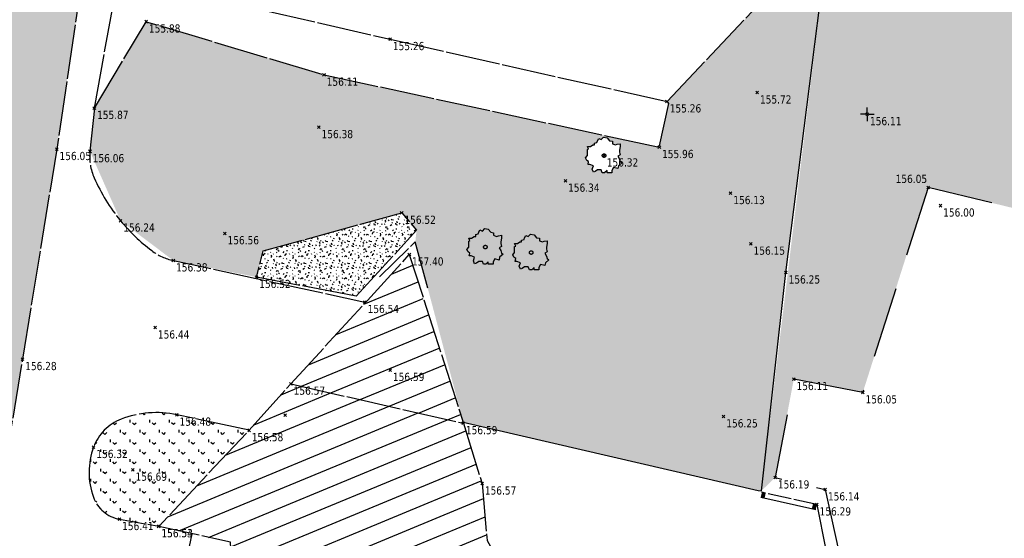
# Model space of a CAD drawing. Header units: millimetres. Extents: x 1269971 to 1270699, y 7266477 to 7267043.
# Tile 9 of 25: x 1270617 to 1270653, y 7266578 to 7266597. Entities that reach past the tile are written whole.
import ezdxf
from ezdxf.enums import TextEntityAlignment as Align

# ---------------------------------------------------------------- set-up
doc = ezdxf.new("R2010")
doc.units = ezdxf.units.MM
doc.header["$LTSCALE"] = 2
doc.header["$PDMODE"] = 3
doc.header["$PDSIZE"] = 0.05
for name, pattern in [('Continue', [1, 1, 0]), ('Discontinue', [1.95, 1.3, -0.65]), ('Massif_Arbustif', [1, 1, 0])]:
    doc.linetypes.add(name, pattern=pattern)
doc.layers.get('0').update_dxf_attribs({"linetype": 'Continue'})
for name, color, linetype in [('Bati_dur', 6, 'Continue'), ('Bati_dur_hab', 6, 'Continue'), ('Bati_ent', 6, 'Continue'), ('Bati_esc', 6, 'Continue'), ('Espv_hai_hab', 70, 'Continue'), ('Espv_lim', 7, 'Discontinue'), ('Espv_lima', 70, 'Continue'), ('Espv_lima_hab', 70, 'Continue'), ('Espv_limb', 7, 'Continue'), ('Espv_sym', 7, 'Continue'), ('Limi_clo', 7, 'Cloture_Legere'), ('Topo_ptco', 7, 'Continue'), ('Topo_ptco_alt', 3, 'Continue'), ('Topo_sta', 7, 'Continue'), ('Topo_talh', 52, 'Continue')]:
    doc.layers.add(name, color=color, linetype=linetype)
doc.styles.add('Verdana 1.0', font='verdana.ttf', dxfattribs={"width": 0.8, "height": 0.2})
doc.linetypes.add('Cloture_Legere', pattern='A,1,[1,croix.shx,S=0.2,R=0,X=-0.3,Y=0],0.0001', length=1.0001)
pattern_1 = [(22.5, (0, 0), (-0.24300397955, 0.586663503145), [])]
pattern_2 = [(90, (0, 0), (-0.35921, 0.35921), [0.09525, -0.62317]), (45, (0, 0), (-0.359210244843, 0.359210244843), [0.09525, -0.41275]), (135, (0, 0), (-0.359210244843, -0.359210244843), [0.09525, -0.41275])]
pattern_3 = [(109.29004622, (0.560848, 0.002973), (-4.80000000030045, 13.600000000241), [0.0482712, -16.90342488]), (161.565051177, (0.34656, 0.73), (-0.8, 1e-12), [0.050504, -2.47931812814]), (106.927513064, (0.29864, 0.746), (-3.19999999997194, 10.40000000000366), [0.054768, -19.17853644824]), (111.250505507, (0.348816, 0), (-1.59999999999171, 4.00000000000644), [0.069196, -15.38137033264]), (28.4429286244, (0.24168, 0.46568), (8.79999999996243, 4.79999999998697), [0.062208, -21.77354250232]), (83.6598082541, (0.2348, 0.40416), (-2e-13, 0.8000000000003), [0.061904, -7.18240411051]), (28.0724869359, (0.66804, 0.7642), (10.4000000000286, 5.60000000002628), [0.0387336, -13.5612664]), (69.4439547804, (0.70224, 0.03715), (0.800000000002, 2.4000000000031), [0.03896, -6.79624299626]), (122.905242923, (0.7136, 0.073632), (-1.60000000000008, 2.39999999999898), [0.04612, -16.15264538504]), (135, (0.75236, 0.1443), (-0.8, 9e-17), [0.0290216, -1.1023492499]), (156.250505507, (0.79568, 0.63888), (-12.79999999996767, 5.60000000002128), [0.062296, -21.788104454]), (45, (0.7068, 0.632), (9e-17, 0.8), [0.0451376, -1.0862332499]), (48.3664606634, (0.7136, 0.51808), (5.60000000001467, 6.4000000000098), [0.027424, -9.60585166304]), (34.6951535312, (0.71816, 0.3768), (7.99999999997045, 5.59999999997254), [0.03604, -12.61307064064]), (128.290163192, (0.44, 0.77104), (-3.19999999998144, 4.00000000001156), [0.036896, -19.32905349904]), (72.2553283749, (0.52208, 0.32888), (5.60000000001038, 17.59999999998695), [0.059824, -20.93922359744]), (115.346175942, (0.54032, 0.38584), (-0.80000000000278, 1.60000000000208), [0.047936, -16.77110083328]), (115.016893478, (0.64304, 0.21272), (-0.79999999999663, 1.6000000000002), [0.070368, -13.17198828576]), (41.1859251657, (0.62472, 0.19672), (0.8000000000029, 0.8000000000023), [0.024216, -8.47990065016]), (63.434948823, (0.59507, 0.11235), (3e-13, 0.8), [0.0152904, -1.773563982]), (131.185925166, (0.38984, 0.142), (-0.8000000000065, 0.7999999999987), [0.048456, -8.45566065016]), (159.44395478, (0.43545, 0.22402), (-2.3999999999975, 0.8000000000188), [0.0389616, -6.79624139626]), (19.7988763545, (0.29864, 0.30608), (8.79999999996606, 3.19999999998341), [0.026712, -21.22981640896]), (116.565051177, (0.40354, 0.4588), (-0.799999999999, 0.800000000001), [0.0152904, -1.773563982]), (45, (0.497, 0.5272), (9e-17, 0.8), [0.019348, -1.1120228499]), (56.309932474, (0.59275, 0.46335), (0.8, 1.599999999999), [0.0164632, -2.86797782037]), (131.185925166, (0.51528, 0.66624), (-0.8000000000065, 0.7999999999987), [0.024248, -8.47986865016]), (0, (0.28, 0.6), (0, 0.8), [0.04, -0.76]), (146.309932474, (0.04098, 0.08504), (-1.599999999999, 0.8), [0.049256, -2.83518502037]), (143.130102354, (0.08888, 0.36534), (-2.3999999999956, 1.6000000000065), [0.0569792, -3.9430208]), (36.3843518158, (0, 0.367648), (3.19999999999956, 2.39999999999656), [0.0537736, -18.82690435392]), (136.73570459, (0.043274, 0.533984), (-12.8000000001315, 11.99999999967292), [0.0532608, -18.622927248]), (25.7099537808, (0.0752, 0.71864), (1.599999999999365, 0.7999999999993), [0.073408, -23.899910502]), (127.405356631, (0.13672, 0.126), (-7.99999999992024, 10.40000000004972), [0.0488, -17.0719476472]), (45, (0.1436, 0.0075), (9e-17, 0.8), [0.0225688, -1.1088020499]), (153.434948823, (0.17095, 0.31294), (-0.8, -1e-12), [0.020348, -1.768506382]), (167.471192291, (0.19832, 0.11232), (-4.0000000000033, 0.79999999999), [0.063104, -7.31253156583]), (45, (0.16, 0.52), (9e-17, 0.8), [0.0565688, -1.0748020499])]

# ---------------------------------------------------------------- blocks, each defined once
blk = doc.blocks.new('Topo_Ptco')
at = {"color": 0}
blk.add_point((0, 0), dxfattribs=at)
at = {"layer": 'Topo_ptco_alt', "style": 'Verdana 1.0', "width": 0.8}
blk.add_attdef('ALT', text='', height=0.3, dxfattribs=at).set_placement((0.1, -0.1), align=Align.TOP_LEFT)
blk = doc.blocks.new('Espv_Arb_Iso')
at = {"color": 3, "linetype": 'ByBlock', "lineweight": -2}
for p, q in [((-0.501, 0.327), (-0.414, 0.392)), ((-0.414, 0.392), (-0.348, 0.392)), ((-0.348, 0.457), (-0.261, 0.479)), ((-0.348, 0.392), (-0.348, 0.457)), ((-0.261, 0.479), (-0.24, 0.544)), ((-0.24, 0.544), (-0.196, 0.632)), ((-0.196, 0.632), (-0.109, 0.588)), ((-0.109, 0.588), (-0.022, 0.675)), ((-0.022, 0.675), (0.109, 0.653)), ((0.109, 0.653), (0.196, 0.544)), ((0.196, 0.544), (0.305, 0.523)), ((0.305, 0.523), (0.305, 0.436)), ((0.305, 0.436), (0.414, 0.392)), ((0.414, 0.392), (0.479, 0.414)), ((0.479, 0.414), (0.588, 0.436)), ((0.588, 0.436), (0.588, 0.327)), ((-0.675, -0.087), (-0.61, 0)), ((-0.566, 0.24), (-0.61, 0.327)), ((-0.61, 0.327), (-0.501, 0.327)), ((-0.61, 0.218), (-0.566, 0.24)), ((-0.61, 0.087), (-0.61, 0.218)), ((-0.61, 0), (-0.61, 0.087)), ((0.588, 0.022), (0.501, -0.022)), ((0.588, 0.327), (0.566, 0.196)), ((0.566, 0.196), (0.566, 0.131)), ((0.566, 0.131), (0.588, 0.022)), ((-0.632, -0.174), (-0.675, -0.087)), ((-0.566, -0.218), (-0.632, -0.174)), ((-0.588, -0.327), (-0.566, -0.218)), ((-0.523, -0.327), (-0.588, -0.327)), ((-0.392, -0.37), (-0.523, -0.327)), ((0.501, -0.022), (0.566, -0.131)), ((0.653, -0.261), (0.523, -0.37)), ((0.566, -0.131), (0.588, -0.218)), ((0.588, -0.218), (0.653, -0.261)), ((-0.436, -0.501), (-0.392, -0.37)), ((-0.392, -0.61), (-0.436, -0.501)), ((-0.327, -0.588), (-0.392, -0.61)), ((-0.24, -0.523), (-0.327, -0.588)), ((-0.109, -0.523), (-0.24, -0.523)), ((-0.065, -0.632), (-0.109, -0.523)), ((0.022, -0.632), (-0.065, -0.632)), ((0.109, -0.544), (0.022, -0.632)), ((0.109, -0.632), (0.109, -0.544)), ((0.283, -0.632), (0.109, -0.632)), ((0.348, -0.436), (0.283, -0.544)), ((0.283, -0.544), (0.283, -0.632)), ((0.501, -0.479), (0.348, -0.436)), ((0.523, -0.37), (0.501, -0.479))]:
    blk.add_line(p, q, dxfattribs=at)
blk.add_circle((0, 0), 0.0653, dxfattribs=at)
blk = doc.blocks.new('Topo_Sta_Den')
at = {"color": 7, "linetype": 'ByBlock', "lineweight": -2}
for p, q in [((-0.05, 0), (-0.25, 0)), ((0, 0.05), (0, 0.25)), ((0, 0), (0, 0)), ((0.05, 0), (0.25, 0)), ((0, -0.05), (0, -0.25))]:
    blk.add_line(p, q, dxfattribs=at)
blk = doc.blocks.new('Bati_Ent')
at = {"color": 0, "linetype": 'ByBlock', "lineweight": -2}
blk.add_line((0, 0.2), (1, 0.2), dxfattribs=at)
at = {"color": 0, "linetype": 'ByBlock', "lineweight": -2, "ltscale": 0.3}
blk.add_line((0, 0), (1, 0), dxfattribs=at)
at = {"color": 0, "linetype": 'ByBlock', "lineweight": -2, "const_width": 0.07}
for points in [[(0.035, 0), (0.035, 0.2)], [(0.965, 0), (0.965, 0.2)]]:
    blk.add_lwpolyline(points, dxfattribs=at)

msp = doc.modelspace()

# ---------------------------------------------------------------- hatches: boundary and pattern name
at = {"layer": 'Bati_dur_hab'}
h = msp.add_hatch(dxfattribs=at)
h.set_pattern_fill('BATI_DUR', color=256, scale=0.2, angle=337.5, pattern_type=2)
h.set_pattern_definition(pattern_1)
h.paths.add_polyline_path([(1270631.182, 7266588.454), (1270626.848, 7266583.719), (1270626.847, 7266583.719), (1270633.154, 7266582.272)])
h.paths.add_polyline_path([(1270629.994, 7266583.935), (1270630.419, 7266583.935), (1270630.419, 7266584.16), (1270629.994, 7266584.16)], flags=24)
h.paths.add_polyline_path([(1270631.243, 7266586.941), (1270631.793, 7266586.941), (1270631.793, 7266587.166), (1270631.243, 7266587.166)], flags=24)
h.paths.add_polyline_path([(1270630.519, 7266588.166), (1270631.119, 7266588.166), (1270631.119, 7266588.391), (1270630.519, 7266588.391)], flags=25)
h.paths.add_polyline_path([(1270628.917, 7266586.424), (1270629.492, 7266586.424), (1270629.492, 7266586.649), (1270628.917, 7266586.649)], flags=25)
h = msp.add_hatch(dxfattribs=at)
h.set_pattern_fill('BATI_DUR', color=256, scale=0.2, angle=337.5, pattern_type=2)
h.set_pattern_definition(pattern_1)
h.paths.add_polyline_path([(1270633.848, 7266580.061), (1270633.171, 7266582.269), (1270626.847, 7266583.719), (1270625.313, 7266582.014), (1270622.003, 7266578.494), (1270624.635, 7266577.914), (1270624.718, 7266576.314), (1270623.962, 7266576.275), (1270623.51, 7266574.042), (1270626.225, 7266565.725), (1270630.509, 7266570.245), (1270630.538, 7266570.423), (1270630.918, 7266572.321), (1270631.802, 7266572.147), (1270632.249, 7266574.075), (1270633.128, 7266573.887), (1270633.605, 7266575.832), (1270635.346, 7266575.454), (1270635.375, 7266575.609), (1270634.031, 7266577.976)])
h.paths.add_polyline_path([(1270630.171, 7266569.958), (1270630.446, 7266569.958), (1270630.446, 7266570.183), (1270630.171, 7266570.183)], flags=24)
h.paths.add_polyline_path([(1270626.742, 7266566.194), (1270627.292, 7266566.194), (1270627.292, 7266566.419), (1270626.742, 7266566.419)], flags=25)
h.paths.add_polyline_path([(1270624.055, 7266576.026), (1270624.655, 7266576.026), (1270624.655, 7266576.251), (1270624.055, 7266576.251)], flags=24)
h.paths.add_polyline_path([(1270624, 7266581.726), (1270625.25, 7266581.726), (1270625.25, 7266581.951), (1270624, 7266581.951)], flags=25)
h.paths.add_polyline_path([(1270626.185, 7266583.432), (1270626.785, 7266583.432), (1270626.785, 7266583.657), (1270626.185, 7266583.657)], flags=25)
h.paths.add_polyline_path([(1270626.207, 7266583.432), (1270626.782, 7266583.432), (1270626.782, 7266583.657), (1270626.207, 7266583.657)], flags=25)
h.paths.add_polyline_path([(1270632.466, 7266581.985), (1270633.091, 7266581.985), (1270633.091, 7266582.21), (1270632.466, 7266582.21)], flags=24)
h.paths.add_polyline_path([(1270626.153, 7266582.277), (1270626.578, 7266582.277), (1270626.578, 7266582.502), (1270626.153, 7266582.502)], flags=24)
h.paths.add_polyline_path([(1270630.23, 7266572.033), (1270630.855, 7266572.033), (1270630.855, 7266572.258), (1270630.23, 7266572.258)], flags=24)
h.paths.add_polyline_path([(1270630.758, 7266571.64), (1270631.133, 7266571.64), (1270631.133, 7266571.865), (1270630.758, 7266571.865)], flags=24)
h.paths.add_polyline_path([(1270629.851, 7266570.135), (1270630.476, 7266570.135), (1270630.476, 7266570.36), (1270629.851, 7266570.36)], flags=24)
h.paths.add_polyline_path([(1270633.161, 7266579.774), (1270633.786, 7266579.774), (1270633.786, 7266579.999), (1270633.161, 7266579.999)], flags=24)
h.paths.add_polyline_path([(1270632.669, 7266577.688), (1270633.969, 7266577.688), (1270633.969, 7266577.913), (1270632.669, 7266577.913)], flags=24)
h.paths.add_polyline_path([(1270633.962, 7266575.321), (1270635.312, 7266575.321), (1270635.312, 7266575.546), (1270633.962, 7266575.546)], flags=25)
h.paths.add_polyline_path([(1270632.918, 7266575.545), (1270633.543, 7266575.545), (1270633.543, 7266575.77), (1270632.918, 7266575.77)], flags=24)
h.paths.add_polyline_path([(1270631.562, 7266573.788), (1270632.187, 7266573.788), (1270632.187, 7266574.013), (1270631.562, 7266574.013)], flags=24)
h.paths.add_polyline_path([(1270631.871, 7266582.021), (1270633.096, 7266582.021), (1270633.096, 7266582.246), (1270631.871, 7266582.246)], flags=24)
at = {"layer": 'Espv_hai_hab'}
h = msp.add_hatch(dxfattribs=at)
h.set_pattern_fill('HAIE', color=256, scale=0.8)
h.set_pattern_definition(pattern_3)
h.paths.add_polyline_path([(1270687.141, 7266617.67), (1270687.735, 7266617.582, -0.452421), (1270688.154, 7266617.519), (1270688.941, 7266617.402), (1270689.719, 7266622.612), (1270689.573, 7266622.727), (1270689.606, 7266622.962), (1270688.204, 7266623.535), (1270687.058, 7266624.43), (1270686.424, 7266624.632), (1270678.579, 7266626.225), (1270678.018, 7266626.223), (1270677.449, 7266626.1), (1270676.723, 7266625.758), (1270676.056, 7266625.291), (1270674.982, 7266623.55), (1270671.489, 7266606.952), (1270671.605, 7266606.631, -0.050361), (1270671.599, 7266606.691, -1), (1270672.199, 7266606.691, -0.904107), (1270671.605, 7266606.631), (1270671.641, 7266606.209), (1270679.264, 7266604.502), (1270675.643, 7266588.547), (1270673.924, 7266585.471), (1270678.192, 7266584.082), (1270677.855, 7266580.372), (1270676.87, 7266573.51), (1270673.821, 7266561.525), (1270649.689, 7266566.167), (1270648.747, 7266566.011), (1270636.596, 7266557.086), (1270652.79, 7266526.405), (1270653.214, 7266526.629), (1270682.784, 7266552.303), (1270683.519, 7266553.173), (1270683.718, 7266557.515), (1270681.883, 7266557.6), (1270682.818, 7266589.589), (1270683.951, 7266597.683), (1270685.089, 7266605.841)])
h.paths.add_polyline_path([(1270679.431, 7266614.559), (1270679.257, 7266614.559), (1270679.257, 7266614.646), (1270679.17, 7266614.559), (1270679.083, 7266614.559), (1270679.039, 7266614.667), (1270678.909, 7266614.667), (1270678.822, 7266614.602), (1270678.756, 7266614.58), (1270678.713, 7266614.689), (1270678.756, 7266614.82), (1270678.626, 7266614.863), (1270678.56, 7266614.863), (1270678.582, 7266614.972), (1270678.517, 7266615.016), (1270678.473, 7266615.103), (1270678.539, 7266615.19), (1270678.539, 7266615.277), (1270678.539, 7266615.408), (1270678.582, 7266615.43), (1270678.539, 7266615.517), (1270678.647, 7266615.517), (1270678.735, 7266615.582), (1270678.8, 7266615.582), (1270678.8, 7266615.647), (1270678.887, 7266615.669), (1270678.909, 7266615.734), (1270678.952, 7266615.822), (1270679.039, 7266615.778), (1270679.127, 7266615.865), (1270679.257, 7266615.843), (1270679.344, 7266615.734), (1270679.453, 7266615.713), (1270679.453, 7266615.626), (1270679.562, 7266615.582), (1270679.627, 7266615.604), (1270679.736, 7266615.626), (1270679.736, 7266615.517), (1270679.715, 7266615.386), (1270679.715, 7266615.321), (1270679.736, 7266615.212), (1270679.649, 7266615.168), (1270679.715, 7266615.059), (1270679.736, 7266614.972), (1270679.802, 7266614.929), (1270679.671, 7266614.82), (1270679.649, 7266614.711), (1270679.497, 7266614.755), (1270679.431, 7266614.646)], flags=16)
h.paths.add_polyline_path([(1270679.083, 7266615.19, -1), (1270679.214, 7266615.19, -1)], flags=0)
h.paths.add_polyline_path([(1270676.926, 7266615.832), (1270676.708, 7266615.886), (1270676.708, 7266615.886), (1270676.297, 7266615.988), (1270676.297, 7266615.988), (1270676.056, 7266616.048), (1270676.496, 7266617.82), (1270676.785, 7266617.748), (1270676.784, 7266617.746), (1270677.124, 7266617.663), (1270677.125, 7266617.664), (1270677.366, 7266617.604)], flags=16)
h.paths.add_polyline_path([(1270679.488, 7266618.183), (1270679.314, 7266618.183), (1270679.314, 7266618.27), (1270679.227, 7266618.183), (1270679.14, 7266618.183), (1270679.096, 7266618.292), (1270678.965, 7266618.292), (1270678.878, 7266618.227), (1270678.813, 7266618.205), (1270678.769, 7266618.314), (1270678.813, 7266618.444), (1270678.682, 7266618.488), (1270678.617, 7266618.488), (1270678.639, 7266618.597), (1270678.573, 7266618.64), (1270678.53, 7266618.728), (1270678.595, 7266618.815), (1270678.595, 7266618.902), (1270678.595, 7266619.032), (1270678.639, 7266619.054), (1270678.595, 7266619.141), (1270678.704, 7266619.141), (1270678.791, 7266619.207), (1270678.857, 7266619.207), (1270678.857, 7266619.272), (1270678.944, 7266619.294), (1270678.965, 7266619.359), (1270679.009, 7266619.446), (1270679.096, 7266619.403), (1270679.183, 7266619.49), (1270679.314, 7266619.468), (1270679.401, 7266619.359), (1270679.51, 7266619.337), (1270679.51, 7266619.25), (1270679.619, 7266619.207), (1270679.684, 7266619.228), (1270679.793, 7266619.25), (1270679.793, 7266619.141), (1270679.771, 7266619.011), (1270679.771, 7266618.945), (1270679.793, 7266618.836), (1270679.706, 7266618.793), (1270679.771, 7266618.684), (1270679.793, 7266618.597), (1270679.858, 7266618.553), (1270679.728, 7266618.444), (1270679.706, 7266618.336), (1270679.553, 7266618.379), (1270679.488, 7266618.27)], flags=16)
h.paths.add_polyline_path([(1270679.14, 7266618.815, -1), (1270679.27, 7266618.815, -1)], flags=0)
h.paths.add_polyline_path([(1270681.722, 7266596.768, -1), (1270681.122, 7266596.768, -1)], flags=16)
h.paths.add_polyline_path([(1270681.617, 7266596.768, -1), (1270681.227, 7266596.768, -1)], flags=0)
h.paths.add_polyline_path([(1270678.804, 7266596.004, -1), (1270678.204, 7266596.004, -1)], flags=16)
h.paths.add_polyline_path([(1270678.699, 7266596.004, -1), (1270678.309, 7266596.004, -1)], flags=0)
h = msp.add_hatch(dxfattribs=at)
h.set_pattern_fill('HAIE', color=256, scale=0.8)
h.set_pattern_definition(pattern_3)
h.paths.add_polyline_path([(1270661.741, 7266607.439), (1270661.75, 7266608.336), (1270661.36, 7266609.122), (1270660.061, 7266610.766), (1270659.119, 7266611.747), (1270657.964, 7266612.24), (1270653.202, 7266613.346), (1270650.006, 7266614.085), (1270652.27, 7266606.433), (1270646.426, 7266600.15), (1270646.511, 7266599.927), (1270644.078, 7266579.8), (1270644.579, 7266580.283), (1270645.263, 7266583.889), (1270647.789, 7266583.4), (1270650.181, 7266590.915), (1270660.71, 7266588.358), (1270661.446, 7266591.547), (1270658.391, 7266592.214), (1270660.153, 7266600.279)])
h = msp.add_hatch(dxfattribs=at)
h.set_pattern_fill('HAIE', color=256, scale=0.8)
h.set_pattern_definition(pattern_3)
h.paths.add_polyline_path([(1270619.244, 7266598.918), (1270616.623, 7266599.515), (1270615.046, 7266604.728), (1270616.717, 7266608.146), (1270614.984, 7266613.463), (1270612.802, 7266613.525, -0.200867), (1270607.292, 7266601.666), (1270605.84, 7266600.29, 0.019273), (1270605.29, 7266599.728, 0.045781), (1270605.091, 7266599.463, 0.064778), (1270604.636, 7266598.451, 0.149644), (1270604.637, 7266597.961), (1270607.642, 7266588.266), (1270609.351, 7266582.563), (1270608.582, 7266582.24), (1270609.461, 7266580.153), (1270607.957, 7266578.809), (1270612.607, 7266572.853), (1270614.026, 7266571.19), (1270614.769, 7266570.813), (1270615.781, 7266577.15), (1270617.014, 7266584.62), (1270618.271, 7266592.317)])
h.paths.add_polyline_path([(1270613.891, 7266598.885), (1270612.597, 7266602.494), (1270613.84, 7266602.939), (1270615.133, 7266599.331)], flags=16)
h.paths.add_polyline_path([(1270610.162, 7266581.984, -1), (1270609.762, 7266581.984, -1)], flags=16)
h = msp.add_hatch(dxfattribs=at)
h.set_pattern_fill('HAIE', color=256, scale=0.8)
h.set_pattern_definition(pattern_3)
h.paths.add_polyline_path([(1270631.448, 7266589.348), (1270630.902, 7266589.979), (1270625.824, 7266588.588), (1270625.586, 7266587.629), (1270629.231, 7266586.926)])
at = {"layer": 'Espv_lima_hab'}
h = msp.add_hatch(dxfattribs=at)
h.set_pattern_fill('GAZON_AGREMENT', color=256, scale=0.02, pattern_type=2)
h.set_pattern_definition(pattern_2)
h.paths.add_polyline_path([(1270646.511, 7266599.927), (1270646.156, 7266599.915), (1270640.619, 7266594.061), (1270640.684, 7266593.988), (1270640.338, 7266592.39), (1270640.335, 7266592.38), (1270628.057, 7266595.04), (1270621.546, 7266596.988), (1270619.647, 7266593.822), (1270619.487, 7266592.237), (1270620.608, 7266589.694), (1270622.54, 7266588.236), (1270625.586, 7266587.629), (1270625.824, 7266588.588), (1270630.902, 7266589.979), (1270631.448, 7266589.348), (1270631.402, 7266588.919), (1270631.856, 7266587.228), (1270633.158, 7266582.309), (1270643.96, 7266579.81), (1270644.078, 7266579.8), (1270644.974, 7266587.793)])
h.paths.add_polyline_path([(1270638.902, 7266592.516), (1270638.902, 7266592.407), (1270638.88, 7266592.276), (1270638.88, 7266592.211), (1270638.902, 7266592.102), (1270638.815, 7266592.059), (1270638.88, 7266591.95), (1270638.902, 7266591.863), (1270638.967, 7266591.819), (1270638.837, 7266591.71), (1270638.815, 7266591.601), (1270638.662, 7266591.645), (1270638.597, 7266591.536), (1270638.597, 7266591.449), (1270638.423, 7266591.449), (1270638.423, 7266591.536), (1270638.336, 7266591.449), (1270638.249, 7266591.449), (1270638.205, 7266591.558), (1270638.074, 7266591.558), (1270637.987, 7266591.493), (1270637.922, 7266591.471), (1270637.878, 7266591.58), (1270637.922, 7266591.71), (1270637.791, 7266591.754), (1270637.726, 7266591.754), (1270637.748, 7266591.863), (1270637.682, 7266591.906), (1270637.639, 7266591.993), (1270637.704, 7266592.081), (1270637.704, 7266592.168), (1270637.704, 7266592.298), (1270637.748, 7266592.32), (1270637.704, 7266592.407), (1270637.813, 7266592.407), (1270637.9, 7266592.472), (1270637.966, 7266592.472), (1270637.966, 7266592.538), (1270638.053, 7266592.56), (1270638.074, 7266592.625), (1270638.118, 7266592.712), (1270638.205, 7266592.668), (1270638.292, 7266592.756), (1270638.423, 7266592.734), (1270638.51, 7266592.625), (1270638.619, 7266592.603), (1270638.619, 7266592.516), (1270638.728, 7266592.472), (1270638.793, 7266592.494)], flags=16)
h.paths.add_polyline_path([(1270638.379, 7266592.081, -1), (1270638.249, 7266592.081, -1)], flags=0)
h.paths.add_polyline_path([(1270645.494, 7266599.628), (1270646.094, 7266599.628), (1270646.094, 7266599.853), (1270645.494, 7266599.853)], flags=25)
h.paths.add_polyline_path([(1270643.437, 7266594.102), (1270643.862, 7266594.102), (1270643.862, 7266594.327), (1270643.437, 7266594.327)], flags=24)
h.paths.add_polyline_path([(1270639.675, 7266592.103), (1270640.275, 7266592.103), (1270640.275, 7266592.328), (1270639.675, 7266592.328)], flags=24)
h.paths.add_polyline_path([(1270627.38, 7266592.831), (1270627.805, 7266592.831), (1270627.805, 7266593.056), (1270627.38, 7266593.056)], flags=24)
h.paths.add_polyline_path([(1270627.394, 7266594.752), (1270627.994, 7266594.752), (1270627.994, 7266594.977), (1270627.394, 7266594.977)], flags=24)
h.paths.add_polyline_path([(1270637.951, 7266591.793), (1270638.251, 7266591.793), (1270638.251, 7266592.018), (1270637.951, 7266592.018)], flags=8)
h.paths.add_polyline_path([(1270645.814, 7266599.863), (1270646.364, 7266599.863), (1270646.364, 7266600.088), (1270645.814, 7266600.088)], flags=9)
h.paths.add_polyline_path([(1270645.473, 7266599.639), (1270646.448, 7266599.639), (1270646.448, 7266599.864), (1270645.473, 7266599.864)], flags=25)
h = msp.add_hatch(dxfattribs=at)
h.set_pattern_fill('GAZON_AGREMENT', color=256, scale=0.02, pattern_type=2)
h.set_pattern_definition(pattern_2)
h.paths.add_polyline_path([(1270625.313, 7266582.014), (1270622.669, 7266582.583), (1270622.153, 7266582.641), (1270621.63, 7266582.641), (1270621.118, 7266582.561), (1270620.623, 7266582.408), (1270620.358, 7266582.279), (1270620.128, 7266582.109), (1270619.919, 7266581.896), (1270619.754, 7266581.644), (1270619.62, 7266581.399), (1270619.517, 7266581.038), (1270619.472, 7266580.72), (1270619.464, 7266580.675), (1270619.463, 7266580.302), (1270619.515, 7266579.945), (1270619.615, 7266579.581), (1270619.733, 7266579.332), (1270619.893, 7266579.13), (1270620.088, 7266578.962), (1270620.316, 7266578.839), (1270620.565, 7266578.759), (1270622.004, 7266578.498)])

# ---------------------------------------------------------------- linework, layer by layer
at = {"layer": 'Bati_dur', "flags": 128}
for points in [[(1270633.158, 7266582.309), (1270633.848, 7266580.061), (1270634.031, 7266577.976), (1270635.375, 7266575.609), (1270635.346, 7266575.454), (1270633.605, 7266575.832), (1270633.128, 7266573.887), (1270632.249, 7266574.075), (1270631.802, 7266572.147), (1270630.918, 7266572.321), (1270630.538, 7266570.423), (1270630.509, 7266570.245), (1270626.225, 7266565.725), (1270623.51, 7266574.042), (1270623.962, 7266576.275), (1270624.718, 7266576.314), (1270624.635, 7266577.914), (1270622.003, 7266578.494), (1270625.313, 7266582.014), (1270626.848, 7266583.719), (1270631.182, 7266588.454), (1270633.158, 7266582.309)], [(1270626.845, 7266583.719), (1270633.154, 7266582.272)]]:
    msp.add_lwpolyline(points, dxfattribs=at)
at = {"layer": 'Bati_esc', "flags": 128}
for points in [[(1270631.856, 7266587.228), (1270631.402, 7266588.919), (1270630.094, 7266587.637)], [(1270623.216, 7266578.225), (1270622.813, 7266576.311), (1270623.916, 7266576.045)]]:
    msp.add_lwpolyline(points, dxfattribs=at)
at = {"layer": 'Espv_lim', "flags": 128}
for points in [[(1270661.446, 7266591.547), (1270660.71, 7266588.358), (1270650.181, 7266590.915)], [(1270650.181, 7266590.915), (1270647.789, 7266583.4)], [(1270647.789, 7266583.4), (1270645.263, 7266583.889), (1270644.579, 7266580.283), (1270646.413, 7266579.845), (1270647.877, 7266573.221), (1270649.689, 7266566.167), (1270673.821, 7266561.525), (1270676.87, 7266573.51), (1270677.855, 7266580.372), (1270678.192, 7266584.082), (1270673.924, 7266585.471)]]:
    msp.add_lwpolyline(points, dxfattribs=at)
at = {"layer": 'Espv_lima', "linetype": 'Massif_Arbustif', "flags": 128}
for points in [[(1270629.231, 7266586.926), (1270625.586, 7266587.629), (1270625.824, 7266588.588), (1270630.902, 7266589.979), (1270631.448, 7266589.348)], [(1270629.231, 7266586.926), (1270631.448, 7266589.348)]]:
    msp.add_lwpolyline(points, dxfattribs=at)
at = {"layer": 'Espv_limb'}
for p, q in [((1270640.619, 7266594.061), (1270646.156, 7266599.915)), ((1270621.682, 7266598.363), (1270630.48, 7266596.345)), ((1270630.48, 7266596.345), (1270640.619, 7266594.061))]:
    msp.add_line(p, q, dxfattribs=at)
at = {"layer": 'Espv_limb', "flags": 128}
for points in [[(1270619.249, 7266598.954), (1270618.271, 7266592.317), (1270617.014, 7266584.62), (1270615.781, 7266577.15), (1270614.769, 7266570.813, -0.068878), (1270614.544, 7266570.076, -0.082637), (1270614.182, 7266569.545, -0.048002), (1270613.869, 7266569.275, -0.048002), (1270613.511, 7266569.07)], [(1270619.647, 7266593.822), (1270619.487, 7266592.237, 0.129695), (1270619.641, 7266591.266, 0.068223), (1270620.608, 7266589.694, 0.059197), (1270621.749, 7266588.598, 0.108606), (1270622.54, 7266588.236), (1270629.555, 7266586.712)], [(1270625.313, 7266582.014), (1270622.669, 7266582.583, 0.146711), (1270620.625, 7266582.421, 0.214978), (1270619.62, 7266581.399, 0.176097), (1270619.611, 7266579.568, 0.267879), (1270620.565, 7266578.759), (1270622.004, 7266578.498)]]:
    msp.add_lwpolyline(points, format="xyb", dxfattribs=at)
msp.add_lwpolyline([(1270619.647, 7266593.822), (1270620.523, 7266598.635)], dxfattribs=at)
at = {"layer": 'Limi_clo', "flags": 128}
for points in [[(1270633.158, 7266582.309), (1270643.96, 7266579.81), (1270644.078, 7266579.8), (1270644.974, 7266587.793), (1270646.511, 7266599.927)], [(1270646.107, 7266579.294), (1270648.747, 7266566.011), (1270636.596, 7266557.086)]]:
    msp.add_lwpolyline(points, dxfattribs=at)
at = {"layer": 'Topo_talh', "flags": 128}
msp.add_lwpolyline([(1270619.647, 7266593.822), (1270621.546, 7266596.988), (1270628.057, 7266595.04), (1270640.338, 7266592.39), (1270640.684, 7266593.988), (1270640.619, 7266594.061)], dxfattribs=at)

# ---------------------------------------------------------------- block references
at = {"layer": 'Bati_ent', "xscale": 2.063759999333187, "rotation": 167.4180927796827}
msp.add_blockref('Bati_Ent', (1270646.107, 7266579.294, 156.293), dxfattribs=at)
at = {"layer": 'Espv_lima_hab'}
ref = msp.add_blockref('Topo_Ptco', (1270621.055, 7266580.567, 156.694), dxfattribs=at)
ref.add_attrib('ALT', '156.69', dxfattribs={"layer": 'Topo_ptco_alt', "height": 0.3, "style": 'Verdana 1.0', "width": 0.8}).set_placement((1270621.155, 7266580.467, 156.694), align=Align.TOP_LEFT)
msp.add_blockref('Topo_Ptco', (1270621.055, 7266580.567, 156.694), dxfattribs=at)
at = {"layer": 'Espv_sym', "color": 3}
for p in [(1270638.314, 7266592.081, 156.323), (1270633.966, 7266588.729, 156.678), (1270635.644, 7266588.527, 156.436)]:
    msp.add_blockref('Espv_Arb_Iso', p, dxfattribs=at)
at = {"layer": 'Topo_ptco'}
ref = msp.add_blockref('Topo_Ptco', (1270621.546, 7266596.988, 155.879), dxfattribs=at)
ref.add_attrib('ALT', '155.88', dxfattribs={"layer": 'Topo_ptco_alt', "height": 0.3, "style": 'Verdana 1.0', "width": 0.8}).set_placement((1270621.646, 7266596.888, 155.879), align=Align.TOP_LEFT)
ref = msp.add_blockref('Topo_Ptco', (1270630.48, 7266596.345, 155.256), dxfattribs=at)
ref.add_attrib('ALT', '155.26', dxfattribs={"layer": 'Topo_ptco_alt', "height": 0.3, "style": 'Verdana 1.0', "width": 0.8}).set_placement((1270630.58, 7266596.245, 155.256), align=Align.TOP_LEFT)
ref = msp.add_blockref('Topo_Ptco', (1270628.057, 7266595.04, 156.108), dxfattribs=at)
ref.add_attrib('ALT', '156.11', dxfattribs={"layer": 'Topo_ptco_alt', "height": 0.3, "style": 'Verdana 1.0', "width": 0.8}).set_placement((1270628.157, 7266594.94, 156.108), align=Align.TOP_LEFT)
ref = msp.add_blockref('Topo_Ptco', (1270643.924, 7266594.389, 155.724), dxfattribs=at)
ref.add_attrib('ALT', '155.72', dxfattribs={"layer": 'Topo_ptco_alt', "height": 0.3, "style": 'Verdana 1.0', "width": 0.8}).set_placement((1270644.024, 7266594.289, 155.724), align=Align.TOP_LEFT)
for p in [(1270643.924, 7266594.389, 155.724), (1270627.868, 7266593.119, 156.377), (1270636.897, 7266591.156, 156.343), (1270642.948, 7266590.703, 156.133), (1270650.632, 7266590.247, 156.004), (1270624.425, 7266589.231, 156.563), (1270643.69, 7266588.849, 156.148), (1270621.875, 7266585.778, 156.435), (1270630.482, 7266584.222, 156.594), (1270626.64, 7266582.565, 156.807), (1270642.691, 7266582.521, 156.252)]:
    msp.add_blockref('Topo_Ptco', p, dxfattribs=at)
ref = msp.add_blockref('Topo_Ptco', (1270640.619, 7266594.061, 155.263), dxfattribs=at)
ref.add_attrib('ALT', '155.26', dxfattribs={"layer": 'Topo_ptco_alt', "height": 0.3, "style": 'Verdana 1.0', "width": 0.8}).set_placement((1270640.719, 7266593.961, 155.263), align=Align.TOP_LEFT)
ref = msp.add_blockref('Topo_Ptco', (1270619.647, 7266593.822, 155.866), dxfattribs=at)
ref.add_attrib('ALT', '155.87', dxfattribs={"layer": 'Topo_ptco_alt', "height": 0.3, "style": 'Verdana 1.0', "width": 0.8}).set_placement((1270619.747, 7266593.722, 155.866), align=Align.TOP_LEFT)
ref = msp.add_blockref('Topo_Ptco', (1270647.953, 7266593.595, 156.11), dxfattribs=at)
ref.add_attrib('ALT', '156.11', dxfattribs={"layer": 'Topo_ptco_alt', "height": 0.3, "style": 'Verdana 1.0', "width": 0.8}).set_placement((1270648.053, 7266593.495, 156.11), align=Align.TOP_LEFT)
ref = msp.add_blockref('Topo_Ptco', (1270627.868, 7266593.119, 156.377), dxfattribs=at)
ref.add_attrib('ALT', '156.38', dxfattribs={"layer": 'Topo_ptco_alt', "height": 0.3, "style": 'Verdana 1.0', "width": 0.8}).set_placement((1270627.968, 7266593.019, 156.377), align=Align.TOP_LEFT)
ref = msp.add_blockref('Topo_Ptco', (1270618.271, 7266592.317, 156.046), dxfattribs=at)
ref.add_attrib('ALT', '156.05', dxfattribs={"layer": 'Topo_ptco_alt', "height": 0.3, "style": 'Verdana 1.0', "width": 0.8}).set_placement((1270618.371, 7266592.217, 156.046), align=Align.TOP_LEFT)
ref = msp.add_blockref('Topo_Ptco', (1270619.487, 7266592.237, 156.058), dxfattribs=at)
ref.add_attrib('ALT', '156.06', dxfattribs={"layer": 'Topo_ptco_alt', "height": 0.3, "style": 'Verdana 1.0', "width": 0.8}).set_placement((1270619.587, 7266592.137, 156.058), align=Align.TOP_LEFT)
ref = msp.add_blockref('Topo_Ptco', (1270640.338, 7266592.39, 155.955), dxfattribs=at)
ref.add_attrib('ALT', '155.96', dxfattribs={"layer": 'Topo_ptco_alt', "height": 0.3, "style": 'Verdana 1.0', "width": 0.8}).set_placement((1270640.438, 7266592.29, 155.955), align=Align.TOP_LEFT)
ref = msp.add_blockref('Topo_Ptco', (1270638.314, 7266592.081, 156.323), dxfattribs=at)
ref.add_attrib('ALT', '156.32', dxfattribs={"layer": 'Topo_ptco_alt', "height": 0.3, "style": 'Verdana 1.0', "width": 0.8}).set_placement((1270638.414, 7266591.981, 156.323), align=Align.TOP_LEFT)
ref = msp.add_blockref('Topo_Ptco', (1270636.897, 7266591.156, 156.343), dxfattribs=at)
ref.add_attrib('ALT', '156.34', dxfattribs={"layer": 'Topo_ptco_alt', "height": 0.3, "style": 'Verdana 1.0', "width": 0.8}).set_placement((1270636.997, 7266591.056, 156.343), align=Align.TOP_LEFT)
ref = msp.add_blockref('Topo_Ptco', (1270650.181, 7266590.915, 156.054), dxfattribs=at)
ref.add_attrib('ALT', '156.05', dxfattribs={"layer": 'Topo_ptco_alt', "height": 0.3, "style": 'Verdana 1.0', "width": 0.8}).set_placement((1270648.993, 7266591.378), align=Align.TOP_LEFT)
ref = msp.add_blockref('Topo_Ptco', (1270642.948, 7266590.703, 156.133), dxfattribs=at)
ref.add_attrib('ALT', '156.13', dxfattribs={"layer": 'Topo_ptco_alt', "height": 0.3, "style": 'Verdana 1.0', "width": 0.8}).set_placement((1270643.048, 7266590.603, 156.133), align=Align.TOP_LEFT)
ref = msp.add_blockref('Topo_Ptco', (1270650.632, 7266590.247, 156.004), dxfattribs=at)
ref.add_attrib('ALT', '156.00', dxfattribs={"layer": 'Topo_ptco_alt', "height": 0.3, "style": 'Verdana 1.0', "width": 0.8}).set_placement((1270650.732, 7266590.147, 156.004), align=Align.TOP_LEFT)
ref = msp.add_blockref('Topo_Ptco', (1270620.608, 7266589.694, 156.244), dxfattribs=at)
ref.add_attrib('ALT', '156.24', dxfattribs={"layer": 'Topo_ptco_alt', "height": 0.3, "style": 'Verdana 1.0', "width": 0.8}).set_placement((1270620.708, 7266589.594, 156.244), align=Align.TOP_LEFT)
ref = msp.add_blockref('Topo_Ptco', (1270630.902, 7266589.979, 156.523), dxfattribs=at)
ref.add_attrib('ALT', '156.52', dxfattribs={"layer": 'Topo_ptco_alt', "height": 0.3, "style": 'Verdana 1.0', "width": 0.8}).set_placement((1270631.002, 7266589.879, 156.523), align=Align.TOP_LEFT)
ref = msp.add_blockref('Topo_Ptco', (1270624.425, 7266589.231, 156.563), dxfattribs=at)
ref.add_attrib('ALT', '156.56', dxfattribs={"layer": 'Topo_ptco_alt', "height": 0.3, "style": 'Verdana 1.0', "width": 0.8}).set_placement((1270624.525, 7266589.131, 156.563), align=Align.TOP_LEFT)
ref = msp.add_blockref('Topo_Ptco', (1270643.69, 7266588.849, 156.148), dxfattribs=at)
ref.add_attrib('ALT', '156.15', dxfattribs={"layer": 'Topo_ptco_alt', "height": 0.3, "style": 'Verdana 1.0', "width": 0.8}).set_placement((1270643.79, 7266588.749, 156.148), align=Align.TOP_LEFT)
ref = msp.add_blockref('Topo_Ptco', (1270622.54, 7266588.236, 156.382), dxfattribs=at)
ref.add_attrib('ALT', '156.38', dxfattribs={"layer": 'Topo_ptco_alt', "height": 0.3, "style": 'Verdana 1.0', "width": 0.8}).set_placement((1270622.64, 7266588.136, 156.382), align=Align.TOP_LEFT)
ref = msp.add_blockref('Topo_Ptco', (1270631.182, 7266588.454, 157.404), dxfattribs=at)
ref.add_attrib('ALT', '157.40', dxfattribs={"layer": 'Topo_ptco_alt', "height": 0.3, "style": 'Verdana 1.0', "width": 0.8}).set_placement((1270631.282, 7266588.354, 157.404), align=Align.TOP_LEFT)
ref = msp.add_blockref('Topo_Ptco', (1270625.586, 7266587.629, 156.521), dxfattribs=at)
ref.add_attrib('ALT', '156.52', dxfattribs={"layer": 'Topo_ptco_alt', "height": 0.3, "style": 'Verdana 1.0', "width": 0.8}).set_placement((1270625.686, 7266587.529, 156.521), align=Align.TOP_LEFT)
ref = msp.add_blockref('Topo_Ptco', (1270644.974, 7266587.793, 156.254), dxfattribs=at)
ref.add_attrib('ALT', '156.25', dxfattribs={"layer": 'Topo_ptco_alt', "height": 0.3, "style": 'Verdana 1.0', "width": 0.8}).set_placement((1270645.074, 7266587.693, 156.254), align=Align.TOP_LEFT)
ref = msp.add_blockref('Topo_Ptco', (1270629.555, 7266586.712, 156.543), dxfattribs=at)
ref.add_attrib('ALT', '156.54', dxfattribs={"layer": 'Topo_ptco_alt', "height": 0.3, "style": 'Verdana 1.0', "width": 0.8}).set_placement((1270629.655, 7266586.612, 156.543), align=Align.TOP_LEFT)
ref = msp.add_blockref('Topo_Ptco', (1270621.875, 7266585.778, 156.435), dxfattribs=at)
ref.add_attrib('ALT', '156.44', dxfattribs={"layer": 'Topo_ptco_alt', "height": 0.3, "style": 'Verdana 1.0', "width": 0.8}).set_placement((1270621.975, 7266585.678, 156.435), align=Align.TOP_LEFT)
ref = msp.add_blockref('Topo_Ptco', (1270617.014, 7266584.62, 156.28), dxfattribs=at)
ref.add_attrib('ALT', '156.28', dxfattribs={"layer": 'Topo_ptco_alt', "height": 0.3, "style": 'Verdana 1.0', "width": 0.8}).set_placement((1270617.114, 7266584.52, 156.28), align=Align.TOP_LEFT)
ref = msp.add_blockref('Topo_Ptco', (1270630.482, 7266584.222, 156.594), dxfattribs=at)
ref.add_attrib('ALT', '156.59', dxfattribs={"layer": 'Topo_ptco_alt', "height": 0.3, "style": 'Verdana 1.0', "width": 0.8}).set_placement((1270630.582, 7266584.122, 156.594), align=Align.TOP_LEFT)
ref = msp.add_blockref('Topo_Ptco', (1270645.263, 7266583.889, 156.114), dxfattribs=at)
ref.add_attrib('ALT', '156.11', dxfattribs={"layer": 'Topo_ptco_alt', "height": 0.3, "style": 'Verdana 1.0', "width": 0.8}).set_placement((1270645.363, 7266583.789, 156.114), align=Align.TOP_LEFT)
ref = msp.add_blockref('Topo_Ptco', (1270626.845, 7266583.719, 156.573), dxfattribs=at)
ref.add_attrib('ALT', '156.57', dxfattribs={"layer": 'Topo_ptco_alt', "height": 0.3, "style": 'Verdana 1.0', "width": 0.8}).set_placement((1270626.945, 7266583.619, 156.573), align=Align.TOP_LEFT)
ref = msp.add_blockref('Topo_Ptco', (1270626.848, 7266583.719, 156.575), dxfattribs=at)
ref.add_attrib('ALT', '156.57', dxfattribs={"layer": 'Topo_ptco_alt', "height": 0.3, "style": 'Verdana 1.0', "width": 0.8}).set_placement((1270626.948, 7266583.619, 156.575), align=Align.TOP_LEFT)
ref = msp.add_blockref('Topo_Ptco', (1270647.789, 7266583.4, 156.052), dxfattribs=at)
ref.add_attrib('ALT', '156.05', dxfattribs={"layer": 'Topo_ptco_alt', "height": 0.3, "style": 'Verdana 1.0', "width": 0.8}).set_placement((1270647.889, 7266583.3, 156.052), align=Align.TOP_LEFT)
ref = msp.add_blockref('Topo_Ptco', (1270622.669, 7266582.583, 156.478), dxfattribs=at)
ref.add_attrib('ALT', '156.48', dxfattribs={"layer": 'Topo_ptco_alt', "height": 0.3, "style": 'Verdana 1.0', "width": 0.8}).set_placement((1270622.769, 7266582.483, 156.478), align=Align.TOP_LEFT)
ref = msp.add_blockref('Topo_Ptco', (1270642.691, 7266582.521, 156.252), dxfattribs=at)
ref.add_attrib('ALT', '156.25', dxfattribs={"layer": 'Topo_ptco_alt', "height": 0.3, "style": 'Verdana 1.0', "width": 0.8}).set_placement((1270642.791, 7266582.421, 156.252), align=Align.TOP_LEFT)
ref = msp.add_blockref('Topo_Ptco', (1270633.154, 7266582.272, 156.593), dxfattribs=at)
ref.add_attrib('ALT', '156.59', dxfattribs={"layer": 'Topo_ptco_alt', "height": 0.3, "style": 'Verdana 1.0', "width": 0.8}).set_placement((1270633.254, 7266582.172, 156.593), align=Align.TOP_LEFT)
ref = msp.add_blockref('Topo_Ptco', (1270625.313, 7266582.014, 156.578), dxfattribs=at)
ref.add_attrib('ALT', '156.58', dxfattribs={"layer": 'Topo_ptco_alt', "height": 0.3, "style": 'Verdana 1.0', "width": 0.8}).set_placement((1270625.413, 7266581.914, 156.578), align=Align.TOP_LEFT)
ref = msp.add_blockref('Topo_Ptco', (1270619.62, 7266581.399, 156.319), dxfattribs=at)
ref.add_attrib('ALT', '156.32', dxfattribs={"layer": 'Topo_ptco_alt', "height": 0.3, "style": 'Verdana 1.0', "width": 0.8}).set_placement((1270619.72, 7266581.299, 156.319), align=Align.TOP_LEFT)
ref = msp.add_blockref('Topo_Ptco', (1270644.579, 7266580.283, 156.189), dxfattribs=at)
ref.add_attrib('ALT', '156.19', dxfattribs={"layer": 'Topo_ptco_alt', "height": 0.3, "style": 'Verdana 1.0', "width": 0.8}).set_placement((1270644.679, 7266580.183, 156.189), align=Align.TOP_LEFT)
ref = msp.add_blockref('Topo_Ptco', (1270633.848, 7266580.061, 156.572), dxfattribs=at)
ref.add_attrib('ALT', '156.57', dxfattribs={"layer": 'Topo_ptco_alt', "height": 0.3, "style": 'Verdana 1.0', "width": 0.8}).set_placement((1270633.948, 7266579.961, 156.572), align=Align.TOP_LEFT)
ref = msp.add_blockref('Topo_Ptco', (1270646.413, 7266579.845, 156.136), dxfattribs=at)
ref.add_attrib('ALT', '156.14', dxfattribs={"layer": 'Topo_ptco_alt', "height": 0.3, "style": 'Verdana 1.0', "width": 0.8}).set_placement((1270646.513, 7266579.745, 156.136), align=Align.TOP_LEFT)
ref = msp.add_blockref('Topo_Ptco', (1270646.107, 7266579.294, 156.291), dxfattribs=at)
ref.add_attrib('ALT', '156.29', dxfattribs={"layer": 'Topo_ptco_alt', "height": 0.3, "style": 'Verdana 1.0', "width": 0.8}).set_placement((1270646.207, 7266579.194, 156.291), align=Align.TOP_LEFT)
ref = msp.add_blockref('Topo_Ptco', (1270620.565, 7266578.759, 156.412), dxfattribs=at)
ref.add_attrib('ALT', '156.41', dxfattribs={"layer": 'Topo_ptco_alt', "height": 0.3, "style": 'Verdana 1.0', "width": 0.8}).set_placement((1270620.665, 7266578.659, 156.412), align=Align.TOP_LEFT)
ref = msp.add_blockref('Topo_Ptco', (1270622.003, 7266578.494, 156.53), dxfattribs=at)
ref.add_attrib('ALT', '156.53', dxfattribs={"layer": 'Topo_ptco_alt', "height": 0.3, "style": 'Verdana 1.0', "width": 0.8}).set_placement((1270622.103, 7266578.394, 156.53), align=Align.TOP_LEFT)
ref = msp.add_blockref('Topo_Ptco', (1270622.004, 7266578.498, 156.538), dxfattribs=at)
ref.add_attrib('ALT', '156.54', dxfattribs={"layer": 'Topo_ptco_alt', "height": 0.3, "style": 'Verdana 1.0', "width": 0.8}).set_placement((1270622.104, 7266578.398, 156.538), align=Align.TOP_LEFT)
at = {"layer": 'Topo_sta'}
msp.add_blockref('Topo_Sta_Den', (1270647.953, 7266593.595, 156.11), dxfattribs=at)
msp.add_blockref('Topo_Sta_Den', (1270647.953, 7266593.595, 156.11), dxfattribs=at)

doc.saveas('drawing.dxf')
